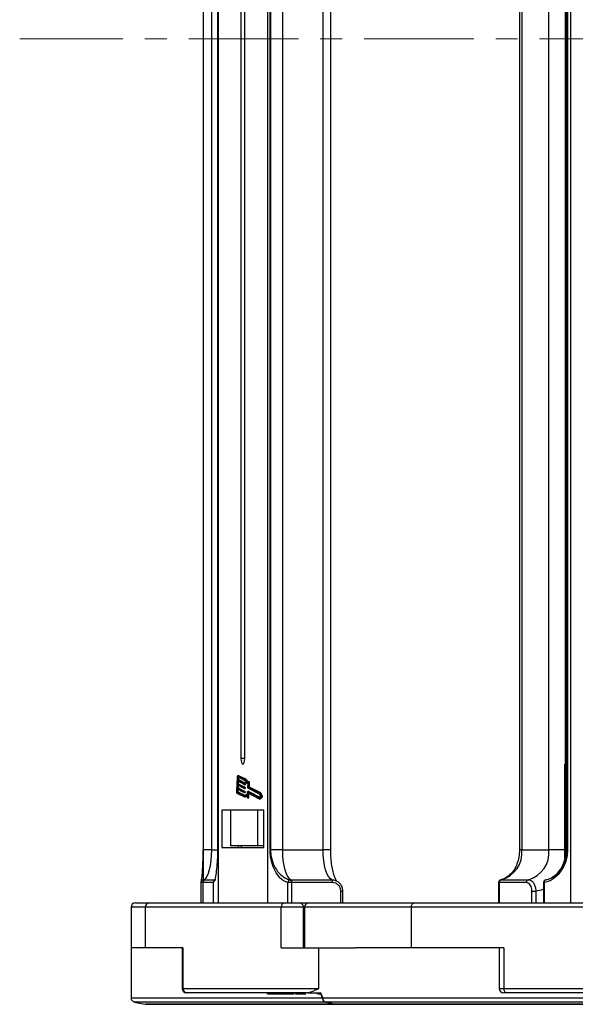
# Model space of a CAD drawing. Header units: millimetres. Extents: x -608 to 1473, y -502 to 956.
# Tile 7 of 52: x 130 to 227, y -182 to -11. Entities that reach past the tile are written whole.
import ezdxf

# ---------------------------------------------------------------- set-up
doc = ezdxf.new("R2010")
doc.units = ezdxf.units.MM
doc.linetypes.add('CENTERX2', pattern=[20.32, 12.7, -2.54, 2.54, -2.54])

msp = doc.modelspace()

# ---------------------------------------------------------------- linework, layer by layer
at = {"color": 7, "linetype": 'Continuous', "lineweight": 25}
for p, q in [((164.533, 135.78), (164.533, -14.22)), ((173.141, -14.22), (173.141, 135.78)), ((225.784, 135.78), (225.784, -14.22)), ((161.931, 126.584), (161.931, -14.22)), ((161.939, 126.584), (161.939, -14.22)), ((163.357, 126.584), (163.357, -14.22)), ((164.431, 126.584), (164.431, -14.22)), ((164.435, 126.584), (164.435, -14.22)), ((173.549, -14.22), (173.549, 126.584)), ((173.624, 126.584), (173.624, -14.22)), ((175.691, 126.584), (175.691, -14.22)), ((182.768, -14.22), (182.768, 126.584)), ((184.106, -14.22), (184.106, 126.584)), ((216.886, 126.584), (216.886, -14.22)), ((217.324, 126.584), (217.324, -14.22)), ((222.011, -14.22), (222.011, 126.584)), ((224.94, 126.584), (224.94, -14.22)), ((225.184, -14.22), (225.184, 126.584)), ((225.255, 126.584), (225.255, -14.22)), ((224.822, 111.672), (224.822, -14.22)), ((168.506, 110.68), (168.506, -14.22)), ((169.168, -14.22), (169.168, 110.68)), ((161.931, -14.22), (161.931, -155.024)), ((161.939, -14.22), (161.939, -155.024)), ((163.357, -14.22), (163.357, -155.024)), ((164.431, -14.22), (164.431, -155.024)), ((164.435, -14.22), (164.435, -155.024)), ((164.533, -14.22), (164.533, -164.22)), ((168.506, -14.22), (168.506, -139.12)), ((169.168, -139.12), (169.168, -14.22)), ((173.141, -164.22), (173.141, -14.22)), ((173.549, -155.024), (173.549, -14.22)), ((173.624, -14.22), (173.624, -155.024)), ((175.691, -14.22), (175.691, -155.024)), ((182.768, -155.024), (182.768, -14.22)), ((184.106, -155.024), (184.106, -14.22)), ((216.886, -14.22), (216.886, -155.024)), ((217.324, -14.22), (217.324, -155.024)), ((222.011, -155.024), (222.011, -14.22)), ((224.822, -14.22), (224.822, -140.113)), ((224.94, -14.22), (224.94, -155.024)), ((225.184, -155.024), (225.184, -14.22)), ((225.255, -14.22), (225.255, -155.024)), ((225.784, -14.22), (225.784, -164.22)), ((169.168, -139.12), (168.506, -139.12)), ((224.786, -155.024), (224.786, -140.138)), ((167.84, -142.379), (167.703, -144.792)), ((167.872, -143.017), (167.844, -143.519)), ((167.844, -143.519), (169.05, -144.142)), ((167.844, -143.519), (168.033, -143.519)), ((169.079, -143.639), (167.872, -143.017)), ((167.906, -142.414), (167.884, -142.816)), ((167.884, -142.816), (169.09, -143.438)), ((167.884, -142.816), (168.072, -142.816)), ((167.906, -142.414), (168.095, -142.414)), ((168.128, -142.125), (167.94, -142.125)), ((169.244, -143.001), (167.945, -142.33)), ((169.276, -142.81), (167.957, -142.129)), ((167.957, -142.129), (168.145, -142.129)), ((168.056, -143.111), (168.033, -143.519)), ((168.033, -143.519), (169.239, -144.142)), ((168.095, -142.414), (168.072, -142.816)), ((168.072, -142.816), (169.279, -143.438)), ((168.096, -142.408), (168.095, -142.414)), ((168.145, -142.129), (168.128, -142.125)), ((169.465, -142.81), (168.145, -142.129)), ((169.09, -143.438), (169.279, -143.438)), ((169.104, -143.497), (169.098, -143.597)), ((169.098, -143.597), (169.287, -143.597)), ((169.104, -143.497), (169.292, -143.497)), ((169.276, -142.81), (169.465, -142.81)), ((169.292, -143.497), (169.287, -143.597)), ((169.634, -143.468), (169.737, -143.468)), ((169.695, -144.215), (169.739, -143.439)), ((169.773, -144.049), (169.814, -143.322)), ((169.969, -143.202), (169.78, -143.202)), ((169.814, -143.322), (170.002, -143.322)), ((169.961, -144.049), (170.002, -143.322)), ((167.793, -144.424), (167.77, -144.826)), ((167.77, -144.826), (167.959, -144.826)), ((167.786, -145.145), (169.106, -145.825)), ((168.999, -145.046), (167.793, -144.424)), ((167.798, -144.944), (169.097, -145.614)), ((167.798, -144.944), (167.986, -144.944)), ((167.832, -143.72), (167.804, -144.223)), ((167.804, -144.223), (169.01, -144.845)), ((167.804, -144.223), (167.993, -144.223)), ((169.039, -144.343), (167.832, -143.72)), ((167.976, -144.518), (167.959, -144.826)), ((167.986, -144.944), (169.155, -145.547)), ((168.016, -143.815), (167.993, -144.223)), ((167.993, -144.223), (169.199, -144.845)), ((169.002, -145.047), (169.19, -145.047)), ((169.01, -144.845), (169.199, -144.845)), ((169.024, -144.904), (169.018, -145.004)), ((169.018, -145.004), (169.207, -145.004)), ((169.024, -144.904), (169.213, -144.904)), ((169.042, -144.343), (169.23, -144.343)), ((169.05, -144.142), (169.239, -144.142)), ((169.064, -144.2), (169.058, -144.301)), ((169.058, -144.301), (169.247, -144.301)), ((169.064, -144.2), (169.253, -144.2)), ((169.081, -143.64), (169.27, -143.64)), ((169.213, -144.904), (169.207, -145.004)), ((169.253, -144.2), (169.247, -144.301)), ((169.611, -145.696), (169.655, -144.919)), ((169.669, -145.882), (169.713, -145.104)), ((169.86, -144.877), (169.671, -144.877)), ((169.674, -144.877), (171.679, -145.912)), ((169.674, -144.877), (169.863, -144.877)), ((171.713, -145.309), (169.708, -144.274)), ((169.713, -145.104), (171.681, -146.12)), ((169.773, -144.049), (169.961, -144.049)), ((171.738, -145.115), (169.786, -144.108)), ((169.786, -144.108), (169.975, -144.108)), ((169.858, -145.882), (169.896, -145.199)), ((169.86, -144.877), (169.863, -144.877)), ((169.863, -144.877), (171.758, -145.855)), ((171.927, -145.115), (169.975, -144.108)), ((171.931, -145.731), (171.713, -145.309)), ((172.034, -145.689), (171.738, -145.115)), ((171.738, -145.115), (171.927, -145.115)), ((172.223, -145.689), (171.927, -145.115)), ((169.106, -145.825), (169.295, -145.825)), ((169.516, -145.467), (169.327, -145.467)), ((169.636, -145.966), (169.824, -145.966)), ((169.669, -145.882), (169.858, -145.882)), ((171.679, -145.912), (171.931, -145.731)), ((171.681, -146.12), (172.024, -145.874)), ((171.681, -146.12), (171.87, -146.12)), ((171.87, -146.12), (172.213, -145.874)), ((172.024, -145.874), (172.213, -145.874)), ((172.034, -145.689), (172.223, -145.689)), ((172.479, -148.12), (165.195, -148.12)), ((165.195, -148.12), (165.195, -154.62)), ((166.665, -148.12), (166.665, -154.32)), ((171.38, -148.12), (171.38, -154.32)), ((172.479, -154.62), (172.479, -148.12)), ((163.357, -155.024), (161.939, -155.024)), ((165.195, -154.62), (172.479, -154.62)), ((171.38, -154.32), (166.665, -154.32)), ((168.026, -154.32), (168.026, -154.62)), ((168.523, -154.32), (168.523, -154.62)), ((172.479, -154.32), (171.38, -154.32)), ((173.549, -155.024), (173.624, -155.024)), ((175.691, -155.024), (173.624, -155.024)), ((175.691, -155.024), (182.768, -155.024)), ((217.324, -155.024), (222.011, -155.024)), ((224.786, -155.024), (222.011, -155.024)), ((225.184, -155.024), (225.255, -155.024)), ((161.525, -160.684), (161.525, -164.22)), ((161.979, -160.681), (161.887, -160.684)), ((161.887, -160.684), (161.887, -164.22)), ((161.977, -160.189), (162.1, -160.185)), ((163.678, -160.684), (163.678, -164.22)), ((163.682, -160.684), (163.682, -164.22)), ((176.664, -164.22), (176.664, -160.684)), ((177.256, -160.684), (176.664, -160.684)), ((177.081, -160.189), (177.201, -160.185)), ((177.201, -160.185), (184.278, -160.185)), ((177.346, -160.681), (177.256, -160.684)), ((177.256, -160.684), (177.256, -164.22)), ((184.423, -160.681), (177.346, -160.681)), ((213.251, -160.684), (213.251, -164.22)), ((213.421, -160.681), (213.361, -160.684)), ((213.361, -160.684), (213.361, -164.22)), ((218.107, -160.681), (213.421, -160.681)), ((213.667, -160.191), (213.683, -160.189)), ((213.683, -160.189), (213.763, -160.185)), ((213.763, -160.185), (218.449, -160.185)), ((221.082, -160.684), (221.082, -164.22)), ((221.214, -160.684), (221.214, -164.22)), ((185.839, -164.22), (185.839, -162.19)), ((186.173, -164.22), (186.173, -162.19)), ((219.044, -162.19), (219.747, -162.19)), ((219.044, -164.22), (219.044, -162.19)), ((219.747, -162.19), (219.747, -164.22)), ((149.404, -164.97), (149.404, -172.02)), ((150.154, -164.22), (152.593, -164.22)), ((151.885, -172.02), (151.885, -164.97)), ((175.485, -164.97), (151.885, -164.97)), ((152.593, -164.22), (176.193, -164.22)), ((175.485, -172.02), (175.485, -164.97)), ((179.362, -164.97), (175.485, -164.97)), ((176.193, -164.22), (178.616, -164.22)), ((178.616, -164.22), (179.932, -164.22)), ((179.362, -172.02), (179.362, -164.97)), ((179.559, -164.97), (179.559, -172.02)), ((179.932, -164.22), (180.309, -164.22)), ((180.309, -164.22), (198.547, -164.22)), ((198.113, -172.02), (198.113, -164.97)), ((256.262, -164.97), (198.113, -164.97)), ((198.547, -164.22), (256.696, -164.22)), ((149.402, -172.02), (149.402, -180.705)), ((149.402, -172.02), (149.422, -172.02)), ((151.885, -172.02), (149.422, -172.02)), ((158.415, -172.02), (151.885, -172.02)), ((158.302, -172.02), (158.302, -179.07)), ((158.415, -172.02), (158.415, -179.07)), ((175.485, -172.02), (182.015, -172.02)), ((182.015, -179.103), (182.015, -172.02)), ((182.015, -172.02), (188.407, -172.02)), ((198.113, -172.02), (188.407, -172.02)), ((214.203, -172.02), (198.113, -172.02)), ((213.359, -172.02), (213.359, -179.07)), ((214.203, -172.02), (214.203, -179.07)), ((158.415, -179.07), (181.912, -179.07)), ((214.203, -179.07), (272.098, -179.07)), ((159.123, -179.82), (159.052, -179.82)), ((180.044, -179.82), (159.123, -179.82)), ((173.109, -180.02), (173.109, -179.82)), ((173.109, -180.02), (173.491, -180.02)), ((173.491, -180.02), (173.491, -179.82)), ((173.491, -180.02), (173.898, -180.02)), ((173.898, -180.02), (173.898, -179.82)), ((173.898, -180.02), (175.248, -180.02)), ((175.248, -180.02), (175.248, -179.82)), ((175.248, -180.02), (175.579, -180.02)), ((175.579, -180.02), (175.579, -179.82)), ((175.579, -180.02), (175.961, -180.02)), ((175.961, -180.02), (175.961, -179.82)), ((175.961, -180.02), (177.691, -180.02)), ((177.848, -179.82), (177.848, -180.045)), ((178.05, -180.02), (178.05, -179.82)), ((178.724, -180.045), (178.724, -180.02)), ((180.044, -179.82), (182.385, -179.82)), ((181.698, -180.02), (181.732, -180.02)), ((181.907, -180.02), (181.907, -179.82)), ((181.907, -180.02), (182.361, -180.02)), ((214.636, -179.82), (214.109, -179.82)), ((266.186, -179.82), (214.636, -179.82)), ((150.005, -181.441), (151.829, -181.806)), ((185.27, -181.82), (151.977, -181.82)), ((183.264, -181.441), (183.272, -181.441)), ((185.126, -181.806), (185.134, -181.806)), ((264.959, -181.82), (185.27, -181.82))]:
    msp.add_line(p, q, dxfattribs=at)
at = {"color": 1, "linetype": 'CENTERX2', "lineweight": 13, "ltscale": 1.5}
msp.add_line((1245.277, -14.22), (130.05, -14.22), dxfattribs=at)
at = {"color": 8, "linetype": 'Continuous', "lineweight": 25}
for p, q in [((224.822, -140.113), (224.94, -140.003)), ((161.931, -155.024), (161.939, -155.024)), ((163.357, -155.024), (164.431, -155.024)), ((164.435, -155.024), (164.431, -155.024)), ((184.106, -155.024), (182.768, -155.024)), ((217.324, -155.024), (216.886, -155.024)), ((224.94, -155.024), (225.184, -155.024)), ((224.761, -156.455), (224.761, -156.078)), ((161.887, -160.684), (161.525, -160.684)), ((163.678, -160.681), (161.979, -160.681)), ((162.1, -160.185), (164.128, -160.185)), ((163.682, -160.684), (163.678, -160.684)), ((213.361, -160.684), (213.251, -160.684)), ((221.214, -160.684), (221.082, -160.684)), ((185.839, -162.19), (186.173, -162.19)), ((151.885, -164.97), (149.404, -164.97)), ((179.559, -164.97), (179.362, -164.97)), ((198.113, -164.97), (179.559, -164.97)), ((158.302, -179.07), (158.415, -179.07)), ((213.359, -179.07), (214.203, -179.07)), ((149.402, -180.705), (182.572, -180.705)), ((182.712, -180.705), (267.533, -180.705)), ((183.272, -181.441), (150.005, -181.441)), ((151.829, -181.806), (185.134, -181.806)), ((266.93, -181.441), (183.272, -181.441)), ((185.134, -181.806), (265.106, -181.806))]:
    msp.add_line(p, q, dxfattribs=at)
at = {"color": 7, "linetype": 'Continuous', "lineweight": 25, "flags": 128}
for points in [[(168.506, -139.12), (168.531, -139.503), (168.603, -139.827), (168.711, -140.044), (168.837, -140.12), (168.964, -140.044), (169.071, -139.827), (169.143, -139.503), (169.168, -139.12)], [(167.957, -142.129), (167.937, -142.125), (167.917, -142.133), (167.898, -142.152), (167.881, -142.181), (167.866, -142.221), (167.854, -142.268), (167.845, -142.322), (167.84, -142.379)], [(167.945, -142.33), (167.939, -142.329), (167.932, -142.331), (167.926, -142.338), (167.92, -142.348), (167.915, -142.361), (167.911, -142.377), (167.908, -142.394), (167.906, -142.414)], [(169.098, -143.597), (169.097, -143.607), (169.096, -143.616), (169.094, -143.624), (169.091, -143.63), (169.088, -143.635), (169.085, -143.639), (169.082, -143.64), (169.079, -143.639)], [(169.739, -143.439), (169.672, -143.464), (169.605, -143.465), (169.539, -143.443), (169.474, -143.398), (169.411, -143.33), (169.351, -143.24), (169.296, -143.13), (169.244, -143.001)], [(169.287, -143.597), (169.286, -143.607), (169.284, -143.616), (169.282, -143.624), (169.28, -143.63), (169.277, -143.635), (169.274, -143.639), (169.271, -143.64), (169.27, -143.64)], [(169.771, -143.206), (169.706, -143.248), (169.639, -143.264), (169.572, -143.252), (169.506, -143.213), (169.442, -143.148), (169.382, -143.058), (169.327, -142.945), (169.276, -142.81)], [(169.814, -143.322), (169.814, -143.296), (169.812, -143.271), (169.808, -143.248), (169.803, -143.228), (169.796, -143.214), (169.788, -143.205), (169.78, -143.202), (169.771, -143.206)], [(170.002, -143.322), (170.003, -143.296), (170.001, -143.271), (169.997, -143.248), (169.992, -143.228), (169.985, -143.214), (169.977, -143.205), (169.969, -143.202)], [(169.018, -145.004), (169.018, -145.014), (169.016, -145.023), (169.014, -145.031), (169.012, -145.037), (169.009, -145.042), (169.006, -145.046), (169.002, -145.047), (168.999, -145.046)], [(169.058, -144.301), (169.057, -144.311), (169.056, -144.319), (169.054, -144.327), (169.051, -144.334), (169.048, -144.339), (169.045, -144.342), (169.042, -144.343), (169.039, -144.343)], [(169.207, -145.004), (169.206, -145.014), (169.205, -145.023), (169.203, -145.031), (169.2, -145.037), (169.197, -145.042), (169.194, -145.046), (169.191, -145.047), (169.19, -145.047)], [(169.247, -144.301), (169.246, -144.311), (169.245, -144.319), (169.243, -144.327), (169.24, -144.334), (169.237, -144.339), (169.234, -144.342), (169.231, -144.343), (169.23, -144.343)], [(169.655, -144.919), (169.656, -144.909), (169.657, -144.9), (169.659, -144.893), (169.662, -144.886), (169.665, -144.881), (169.668, -144.878), (169.671, -144.877), (169.674, -144.877)], [(169.097, -145.614), (169.159, -145.543), (169.224, -145.495), (169.29, -145.47), (169.357, -145.469), (169.423, -145.492), (169.488, -145.537), (169.551, -145.606), (169.611, -145.696)], [(169.106, -145.825), (169.168, -145.749), (169.233, -145.697), (169.299, -145.673), (169.367, -145.675), (169.433, -145.705), (169.497, -145.761), (169.559, -145.842), (169.616, -145.948)], [(169.295, -145.825), (169.357, -145.749), (169.421, -145.698)], [(169.616, -145.948), (169.624, -145.96), (169.632, -145.966), (169.64, -145.965), (169.649, -145.959), (169.656, -145.946), (169.662, -145.928), (169.666, -145.906), (169.669, -145.882)], [(169.824, -145.966), (169.829, -145.965), (169.837, -145.959), (169.845, -145.946), (169.851, -145.928), (169.855, -145.906), (169.858, -145.882)], [(163.357, -155.024), (163.333, -155.96), (163.264, -156.865), (163.151, -157.71), (162.997, -158.468), (162.809, -159.113), (162.592, -159.624), (162.353, -159.986), (162.1, -160.185)], [(175.691, -155.024), (175.719, -155.96), (175.802, -156.865), (175.938, -157.71), (176.123, -158.468), (176.349, -159.113), (176.61, -159.624), (176.897, -159.986), (177.201, -160.185)], [(184.278, -160.185), (183.974, -159.986), (183.687, -159.624), (183.426, -159.113), (183.199, -158.468), (183.015, -157.71), (182.879, -156.865), (182.796, -155.96), (182.768, -155.024)], [(198.113, -164.97), (198.121, -164.824), (198.146, -164.683), (198.186, -164.554), (198.24, -164.44), (198.306, -164.347), (198.381, -164.277), (198.462, -164.235), (198.547, -164.22)], [(214.636, -179.82), (214.552, -179.806), (214.47, -179.763), (214.395, -179.694), (214.33, -179.601), (214.276, -179.487), (214.236, -179.357), (214.211, -179.217), (214.203, -179.07)]]:
    msp.add_lwpolyline(points, dxfattribs=at)
at = {"color": 8, "linetype": 'Continuous', "lineweight": 25, "flags": 128}
msp.add_lwpolyline([(221.082, -161.809), (220.663, -161.976), (219.747, -162.19)], dxfattribs=at)
at = {"color": 7, "linetype": 'Continuous', "lineweight": 25}
for centre, radius, start, end in [((224.197, -140.468), 0.719, 22.90925, 29.63228), ((169.03, -143.483), 0.0752, 349.51206, 36.88807), ((169.219, -143.483), 0.0751, 349.47481, 36.92532), ((170.208, -142.646), 0.761, 192.49472, 230.95059), ((168.146, -144.874), 0.45, 169.4689, 216.92909), ((167.918, -144.853), 0.15, 169.47697, 216.89243), ((168.106, -144.853), 0.15, 169.45666, 216.94025), ((168.95, -144.89), 0.0752, 349.4836, 36.86151), ((168.99, -144.187), 0.0752, 349.51206, 36.88807), ((169.139, -144.89), 0.0751, 349.47481, 36.92532), ((169.179, -144.187), 0.0751, 349.47481, 36.92532), ((169.769, -144.229), 0.0752, 169.50761, 216.88608), ((169.846, -144.063), 0.0751, 169.47481, 216.92532), ((170.035, -144.063), 0.0751, 169.47481, 216.92532), ((169.512, -145.682), 0.216, 59.2125, 88.95387), ((171.85, -145.772), 0.202, 329.47668, 24.05121), ((172.039, -145.772), 0.202, 329.44511, 24.08278), ((212.42, -155.449), 4.923, 285.83162, 4.94953), ((217.106, -155.449), 4.923, 285.83162, 4.94953), ((162.025, -160.684), 0.5, 147.64317, 180), ((162.531, -160.546), 0.659, 147.21771, 192.12708), ((162.661, -160.584), 0.689, 144.54997, 188.06922), ((164.178, -160.684), 0.5, 130.44152, 180), ((164.17, -160.675), 0.488, 95.01735, 130.41789), ((177.171, -160.688), 0.507, 100.23227, 179.59757), ((176.618, -160.632), 0.641, 355.29301, 43.71182), ((176.744, -160.588), 0.609, 351.21022, 41.41548), ((183.821, -160.588), 0.61, 351.21472, 41.40464), ((213.751, -160.684), 0.5, 99.63885, 180), ((213.807, -160.622), 0.451, 105.9736, 187.86106), ((213.892, -160.64), 0.473, 105.83515, 184.94811), ((218.579, -160.64), 0.473, 105.83515, 184.94811), ((221.582, -160.684), 0.5, 99.02224, 180), ((221.632, -160.599), 0.426, 106.0656, 191.55615), ((150.154, -164.97), 0.75, 90, 180), ((152.615, -164.95), 0.73, 91.70986, 181.616), ((176.214, -164.95), 0.73, 91.70986, 181.616), ((178.614, -164.968), 0.748, 359.84885, 89.85441), ((180.309, -164.97), 0.75, 90, 180), ((159.052, -179.07), 0.75, 180, 270), ((159.145, -179.091), 0.73, 178.38865, 268.28904), ((181.908, -179.26), 0.19, 55.98514, 88.92718), ((182.714, -179.07), 0.802, 180.02505, 182.92227), ((214.109, -179.07), 0.75, 180, 270), ((150.152, -180.705), 0.75, 180, 258.69007), ((183.408, -180.705), 0.75, 200.48516, 258.89855), ((183.45, -180.725), 0.738, 178.49842, 256.01386), ((151.977, -181.07), 0.75, 258.69007, 270), ((185.27, -181.07), 0.75, 258.92566, 270), ((185.27, -181.179), 0.642, 257.77285, 269.99525)]:
    msp.add_arc(centre, radius, start, end, dxfattribs=at)
at = {"color": 8, "linetype": 'Continuous', "lineweight": 25}
for centre, radius, start, end in [((162.02, -160.682), 0.495, 94.9611, 147.58015), ((164.172, -160.676), 0.491, 130.53785, 180.89346), ((183.052, -180.846), 0.368, 157.62116, 199.39753)]:
    msp.add_arc(centre, radius, start, end, dxfattribs=at)
at = {"color": 7, "linetype": 'Continuous', "lineweight": 25}
for centre, major_axis, ratio, start_param, end_param in [((223.572, -141.145), (1.999, 1.498), 0.0404786, 0.865551, 0.8882712), ((223.533, -178.76), (36.508, -34.661), 0.7085726, 4.095772, 4.1162506)]:
    msp.add_ellipse(centre, major_axis=major_axis, ratio=ratio, start_param=start_param, end_param=end_param, dxfattribs=at)
for points, knots in [([(224.859, -140.188), (224.85, -140.186), (224.836, -140.183), (224.814, -140.176), (224.799, -140.168), (224.79, -140.156), (224.786, -140.147), (224.786, -140.14), (224.786, -140.138)], [0, 0, 0, 0, 0.3119244, 0.530799, 0.7513282, 0.8426313, 0.9347913, 1, 1, 1, 1]), ([(224.94, -140.204), (224.926, -140.202), (224.903, -140.197), (224.871, -140.191), (224.859, -140.188)], [0, 0, 0, 0, 0.6376863, 1, 1, 1, 1]), ([(161.608, -160.423), (161.614, -160.404), (161.672, -160.232), (161.763, -159.434), (161.862, -158.01), (161.921, -156.494), (161.929, -155.446), (161.932, -155.024)], [0, 0, 0, 0, 0.0387641, 0.3367157, 0.5897389, 0.8348123, 1, 1, 1, 1]), ([(161.939, -155.024), (161.937, -155.432), (161.933, -156.445), (161.914, -157.844), (161.913, -159.14), (161.937, -159.886), (161.964, -160.132), (161.976, -160.182), (161.977, -160.189)], [0, 0, 0, 0, 0.1442722, 0.3583697, 0.577063, 0.8312303, 0.9783716, 1, 1, 1, 1]), ([(164.435, -155.024), (164.429, -155.446), (164.414, -156.495), (164.304, -158.006), (164.122, -159.451), (163.903, -160.382), (163.745, -160.598), (163.682, -160.684)], [0, 0, 0, 0, 0.1423326, 0.3534986, 0.5715137, 0.828242, 1, 1, 1, 1]), ([(176.664, -160.684), (176.401, -160.598), (175.747, -160.382), (174.843, -159.451), (174.09, -158.006), (173.634, -156.495), (173.573, -155.446), (173.549, -155.024)], [0, 0, 0, 0, 0.1717596, 0.4284857, 0.6465019, 0.8576677, 1, 1, 1, 1]), ([(173.624, -155.024), (173.654, -155.432), (173.728, -156.445), (174.259, -157.844), (175.103, -159.14), (176.06, -159.886), (176.761, -160.132), (177.044, -160.182), (177.081, -160.189)], [0, 0, 0, 0, 0.1442719, 0.3583692, 0.5770629, 0.8312292, 0.9783704, 1, 1, 1, 1]), ([(185.142, -160.435), (185.146, -160.439), (185.185, -160.468), (185.048, -160.324), (184.859, -159.932), (184.612, -159.25), (184.386, -158.311), (184.209, -157.151), (184.118, -156.02), (184.109, -155.298), (184.106, -155.024)], [0, 0, 0, 0, 0.0155511, 0.1362273, 0.2652091, 0.407909, 0.5631214, 0.7272426, 0.8967626, 1, 1, 1, 1]), ([(216.886, -155.024), (216.881, -155.23), (216.864, -155.855), (216.678, -156.88), (216.261, -157.987), (215.728, -158.871), (215.318, -159.253), (215.137, -159.422)], [0, 0, 0, 0, 0.1150564, 0.3495361, 0.5833948, 0.8164265, 1, 1, 1, 1]), ([(225.255, -155.024), (225.223, -155.446), (225.145, -156.495), (224.553, -158.006), (223.576, -159.451), (222.404, -160.382), (221.554, -160.598), (221.214, -160.684)], [0, 0, 0, 0, 0.1423325, 0.3534985, 0.5715137, 0.8282408, 1, 1, 1, 1]), ([(221.514, -160.189), (221.8, -160.116), (222.517, -159.932), (223.545, -159.135), (224.457, -157.845), (225.062, -156.445), (225.149, -155.432), (225.184, -155.024)], [0, 0, 0, 0, 0.1687002, 0.4228885, 0.6416004, 0.8557159, 1, 1, 1, 1]), ([(224.94, -155.024), (224.935, -155.227), (224.918, -155.85), (224.722, -156.869), (224.284, -157.985), (223.668, -158.908), (223.036, -159.543), (222.613, -159.756), (222.454, -159.836)], [0, 0, 0, 0, 0.09543759, 0.29206025, 0.488425, 0.68446263, 0.88139664, 1, 1, 1, 1]), ([(224.761, -156.078), (224.762, -156.063), (224.778, -155.713), (224.782, -155.361), (224.786, -155.024)], [0, 0, 0, 0, 0.0418169, 1, 1, 1, 1]), ([(184.278, -160.185), (184.489, -160.207), (184.91, -160.251), (185.469, -160.593), (185.891, -161.097), (186.116, -161.662), (186.137, -162.038), (186.145, -162.19)], [0, 0, 0, 0, 0.21321349, 0.42624463, 0.63990277, 0.85488967, 1, 1, 1, 1]), ([(185.839, -162.19), (185.831, -162.076), (185.814, -161.793), (185.641, -161.368), (185.32, -160.988), (184.898, -160.731), (184.582, -160.698), (184.423, -160.681)], [0, 0, 0, 0, 0.14523123, 0.36039912, 0.57413905, 0.78705897, 1, 1, 1, 1]), ([(215.421, -159.131), (215.11, -159.428), (214.59, -159.925), (213.982, -160.131), (213.717, -160.182), (213.683, -160.189)], [0, 0, 0, 0, 0.5644295, 0.944179, 1, 1, 1, 1]), ([(219.044, -162.19), (219.039, -162.076), (219.028, -161.793), (218.913, -161.368), (218.701, -160.988), (218.421, -160.731), (218.212, -160.698), (218.107, -160.681)], [0, 0, 0, 0, 0.145232, 0.3603984, 0.5741396, 0.7870499, 1, 1, 1, 1]), ([(218.449, -160.185), (218.59, -160.207), (218.87, -160.251), (219.253, -160.593), (219.549, -161.097), (219.715, -161.662), (219.738, -162.038), (219.747, -162.19)], [0, 0, 0, 0, 0.2132176, 0.4262463, 0.6399008, 0.8548902, 1, 1, 1, 1]), ([(180.044, -179.82), (180.125, -179.81), (180.545, -179.753), (181.301, -179.398), (181.913, -179.111)], [0, 0, 0, 0, 0.1910654, 1, 1, 1, 1]), ([(181.913, -179.111), (181.924, -179.107), (181.946, -179.1), (181.976, -179.098), (181.998, -179.099), (182.01, -179.102), (182.015, -179.103)], [0, 0, 0, 0, 0.3366079, 0.65423485, 0.86229309, 1, 1, 1, 1]), ([(178.05, -180.02), (178.235, -180.02), (178.587, -180.02), (179.379, -180.02), (179.757, -180.02)], [0, 0, 0, 0, 0.5230166, 1, 1, 1, 1]), ([(182.269, -179.756), (182.304, -179.857), (182.445, -180.261), (182.594, -180.665), (182.705, -180.968)], [0, 0, 0, 0, 0.2500417, 1, 1, 1, 1]), ([(183.272, -181.441), (183.758, -181.536), (184.378, -181.658), (184.999, -181.779), (185.134, -181.806)], [0, 0, 0, 0, 0.78282384, 1, 1, 1, 1])]:
    msp.add_open_spline(points, degree=3, knots=knots, dxfattribs=at)

doc.saveas('drawing.dxf')
